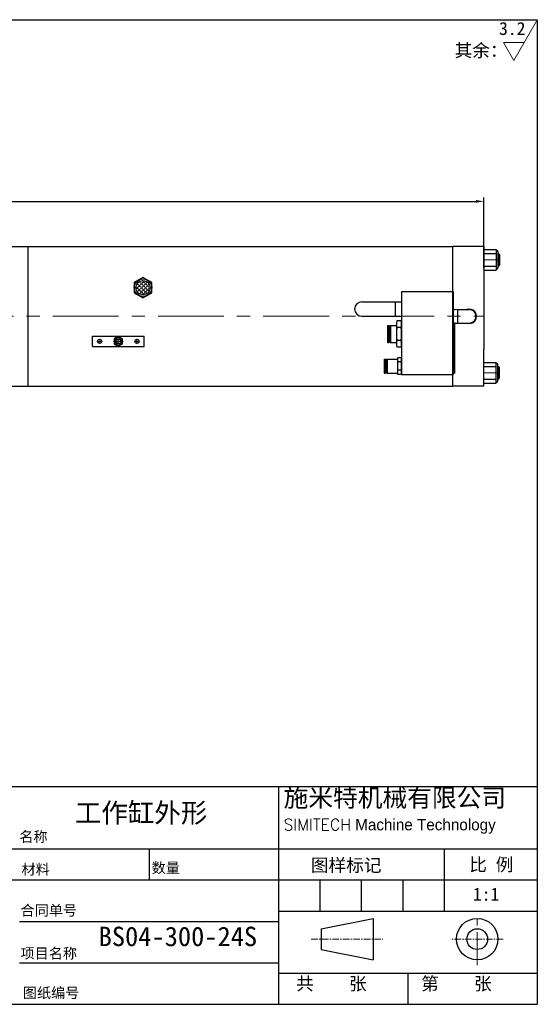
# Model space of a CAD drawing. Header units: millimetres. Extents: x 2033 to 3433, y 4611 to 5561.
# Tile 2 of 2: x 2933 to 3433, y 4611 to 5561. Entities that reach past the tile are written whole.
import ezdxf

# ---------------------------------------------------------------- set-up
doc = ezdxf.new("R2010")
doc.units = ezdxf.units.MM
doc.header["$MEASUREMENT"] = 0
doc.linetypes.add('CENTER', pattern=[50.8, 31.75, -6.35, 6.35, -6.35])
doc.layers.get('Defpoints').update_dxf_attribs({"lineweight": 25})
for name, color, linetype, lineweight in [('图层1', 7, 'Continuous', 25), ('图层2', 3, 'CENTER', 13), ('图层3', 2, 'Continuous', 13), ('图层4', 1, 'Continuous', 30), ('图层7', 4, 'Continuous', 13)]:
    doc.layers.add(name, color=color, linetype=linetype, lineweight=lineweight)
doc.dimstyles.new('ISO-25', dxfattribs={"dimscale": 2, "dimtxt": 2.5, "dimasz": 2.5, "dimexe": 1.25, "dimexo": 0.625, "dimtad": 1, "dimtxsty": 'Standard', "dimcen": 2.5, "dimadec": 0, "dimazin": 0, "dimtfac": 1, "dimtmove": 0, "dimatfit": 3, "dimfxl": 0, "dimarcsym": 0})

# ---------------------------------------------------------------- blocks, each defined once
blk = doc.blocks.new('*D87')
at = {"layer": 'Defpoints', "color": 0, "transparency": 16777216}
for p in [(3381.51, 5385.42), (2201.51, 5319.51), (3381.51, 5319.01)]:
    blk.add_point(p, dxfattribs=at)
at = {"layer": '图层3', "color": 0, "lineweight": -2, "transparency": 16777216}
for p, q in [((2201.51, 5321.39), (2201.51, 5389.17)), ((3381.51, 5320.89), (3381.51, 5389.17)), ((2209.01, 5385.42), (3374.01, 5385.42))]:
    blk.add_line(p, q, dxfattribs=at)
at = {"layer": '图层3', "color": 0, "transparency": 16777216}
for points in [[(2209.01, 5386.67), (2209.01, 5384.17), (2201.51, 5385.42)], [(3374.01, 5386.67), (3374.01, 5384.17), (3381.51, 5385.42)]]:
    blk.add_solid(points, dxfattribs=at)
at = {"layer": '图层3', "color": 0, "transparency": 16777216, "insert": (2791.51, 5391.05), "char_height": 7.5, "attachment_point": 5}
blk.add_mtext('1180', dxfattribs=at)

msp = doc.modelspace()

# ---------------------------------------------------------------- hatches: boundary and pattern name
at = {"layer": '图层7'}
h = msp.add_hatch(dxfattribs=at)
h.set_pattern_fill('ANGLE', color=256, scale=0.4, angle=315, style=0)
h.set_pattern_definition([(315, (3692.8375, 5351.3515), (1.975656, 1.975656), [2.032, -0.762]), (45, (3692.8375, 5351.3515), (-1.975656, 1.975656), [2.032, -0.762])])
h.paths.add_polyline_path([(3045.401, 5302.17, 1), (3059.252, 5302.17, 1)])

# ---------------------------------------------------------------- linework, layer by layer
at = {"layer": '图层1'}
for p, q in [((2913.512, 5342.011), (2941.512, 5342.011)), ((2941.512, 5342.011), (3351.512, 5342.011)), ((2941.512, 5207.011), (2941.512, 5342.011)), ((3351.512, 5207.011), (3351.512, 5342.011)), ((3381.512, 5342.011), (3351.512, 5342.011)), ((3381.512, 5342.011), (3381.512, 5242.611)), ((3381.512, 5339.011), (3393.512, 5339.011)), ((3393.512, 5339.011), (3393.512, 5319.011)), ((3381.512, 5335.011), (3393.512, 5335.011)), ((3394.012, 5338.011), (3394.012, 5338.011)), ((3395.012, 5337.011), (3395.012, 5321.011)), ((3395.012, 5335.011), (3395.512, 5335.011)), ((3395.512, 5335.011), (3395.512, 5323.011)), ((3395.512, 5335.011), (3396.512, 5334.011)), ((3396.512, 5334.011), (3396.512, 5324.011)), ((3381.512, 5323.011), (3393.512, 5323.011)), ((3394.012, 5320.011), (3394.012, 5320.011)), ((3395.012, 5323.011), (3395.512, 5323.011)), ((3396.512, 5324.011), (3395.512, 5323.011)), ((3052.327, 5311.985), (3043.827, 5307.077)), ((3060.827, 5307.077), (3052.327, 5311.985)), ((3381.512, 5319.011), (3393.512, 5319.011)), ((3043.827, 5307.077), (3043.827, 5297.262)), ((3060.827, 5297.262), (3060.827, 5307.077)), ((3043.827, 5297.262), (3052.327, 5292.355)), ((3052.327, 5292.355), (3060.827, 5297.262)), ((3302.012, 5298.511), (3302.012, 5218.511)), ((3302.012, 5298.511), (3352.012, 5298.511)), ((3352.012, 5298.511), (3352.012, 5218.511)), ((3263.702, 5288.511), (3302.012, 5288.511)), ((3296.012, 5288.511), (3296.012, 5274.511)), ((3263.702, 5274.511), (3302.012, 5274.511)), ((3352.012, 5281.011), (3356.012, 5281.511)), ((3356.012, 5281.511), (3356.012, 5267.511)), ((3356.012, 5281.011), (3367.512, 5281.011)), ((3288.812, 5265.661), (3288.512, 5265.361)), ((3288.512, 5265.361), (3288.512, 5249.661)), ((3288.812, 5265.661), (3288.812, 5249.361)), ((3288.812, 5265.661), (3289.712, 5265.661)), ((3289.712, 5265.661), (3289.712, 5249.361)), ((3289.712, 5265.661), (3290.012, 5265.361)), ((3290.012, 5265.361), (3290.012, 5249.661)), ((3290.012, 5264.511), (3291.012, 5264.511)), ((3291.312, 5265.661), (3291.012, 5265.361)), ((3291.012, 5265.361), (3291.012, 5249.661)), ((3291.312, 5265.661), (3297.012, 5265.661)), ((3291.312, 5265.661), (3291.312, 5249.361)), ((3297.012, 5267.037), (3297.012, 5247.984)), ((3301.512, 5270.212), (3297.512, 5270.212)), ((3301.512, 5263.862), (3297.512, 5263.862)), ((3302.012, 5267.037), (3302.012, 5247.984)), ((3352.012, 5268.011), (3356.012, 5267.511)), ((3353.512, 5219.511), (3353.512, 5267.823)), ((3356.012, 5268.011), (3367.512, 5268.011)), ((3003.512, 5255.382), (3053.512, 5255.382)), ((3003.512, 5245.382), (3003.512, 5255.382)), ((3053.512, 5245.382), (3053.512, 5255.382)), ((3003.512, 5245.382), (3053.512, 5245.382)), ((3288.812, 5249.361), (3288.512, 5249.661)), ((3288.812, 5249.361), (3289.712, 5249.361)), ((3290.012, 5249.661), (3289.712, 5249.361)), ((3290.012, 5250.511), (3291.012, 5250.511)), ((3291.012, 5249.661), (3291.312, 5249.361)), ((3291.312, 5249.361), (3297.012, 5249.361)), ((3301.512, 5251.16), (3297.512, 5251.16)), ((3301.512, 5244.809), (3297.512, 5244.809)), ((3301.512, 5234.594), (3298.512, 5234.594)), ((3381.512, 5207.011), (3381.512, 5242.611)), ((3285.675, 5233.311), (3285.275, 5232.911)), ((3285.275, 5232.911), (3285.275, 5220.111)), ((3285.675, 5233.311), (3285.675, 5219.711)), ((3285.675, 5233.311), (3286.375, 5233.311)), ((3286.375, 5233.311), (3286.375, 5219.711)), ((3286.375, 5233.311), (3286.775, 5232.911)), ((3286.775, 5232.911), (3286.775, 5220.111)), ((3286.775, 5232.011), (3287.775, 5232.011)), ((3288.175, 5233.311), (3287.775, 5232.911)), ((3287.775, 5232.911), (3287.775, 5220.111)), ((3288.175, 5233.311), (3298.075, 5233.311)), ((3288.175, 5233.311), (3288.175, 5219.711)), ((3298.012, 5232.592), (3298.012, 5220.429)), ((3301.512, 5230.552), (3298.512, 5230.552)), ((3381.512, 5230.011), (3393.512, 5230.011)), ((3381.512, 5226.011), (3393.512, 5226.011)), ((3393.512, 5210.011), (3393.512, 5230.011)), ((3394.012, 5229.011), (3394.012, 5229.011)), ((3395.012, 5212.011), (3395.012, 5228.011)), ((3395.012, 5226.011), (3395.512, 5226.011)), ((3395.512, 5214.011), (3395.512, 5226.011)), ((3396.512, 5225.011), (3395.512, 5226.011)), ((3396.512, 5215.011), (3396.512, 5225.011)), ((3285.675, 5219.711), (3285.275, 5220.111)), ((3285.675, 5219.711), (3286.375, 5219.711)), ((3286.775, 5220.111), (3286.375, 5219.711)), ((3286.775, 5221.011), (3287.775, 5221.011)), ((3288.175, 5219.711), (3287.775, 5220.111)), ((3288.175, 5219.711), (3298.075, 5219.711)), ((3301.512, 5222.469), (3298.512, 5222.469)), ((3301.512, 5218.428), (3298.512, 5218.428)), ((3302.012, 5218.511), (3352.012, 5218.511)), ((2913.512, 5207.011), (2941.512, 5207.011)), ((2941.512, 5207.011), (2941.512, 5212.011)), ((2941.512, 5207.011), (3351.512, 5207.011)), ((3381.512, 5207.011), (3351.512, 5207.011)), ((3381.512, 5214.011), (3393.512, 5214.011)), ((3381.512, 5210.011), (3393.512, 5210.011)), ((3394.012, 5211.011), (3394.012, 5211.011)), ((3395.012, 5214.011), (3395.512, 5214.011)), ((3395.512, 5214.011), (3396.512, 5215.011)), ((3183.155, 4820.722), (3183.155, 4610.722)), ((2633.155, 4760.722), (3433.155, 4760.722)), ((3058.155, 4760.722), (3058.155, 4730.722)), ((3343.155, 4760.722), (3343.155, 4700.722)), ((2633.155, 4730.722), (3433.155, 4730.722)), ((3223.155, 4730.722), (3223.155, 4700.722)), ((3263.155, 4730.722), (3263.155, 4700.722)), ((3303.155, 4730.722), (3303.155, 4700.722)), ((3183.155, 4700.722), (3433.155, 4700.722)), ((3224.502, 4683.602), (3274.502, 4693.602)), ((3274.502, 4693.602), (3274.502, 4653.602)), ((2933.155, 4690.722), (3183.155, 4690.722)), ((3224.502, 4683.602), (3224.502, 4663.602)), ((3224.502, 4663.602), (3274.502, 4653.602)), ((2933.155, 4650.722), (3183.155, 4650.722)), ((3183.155, 4640.722), (3433.155, 4640.722)), ((3308.155, 4640.722), (3308.155, 4610.722))]:
    msp.add_line(p, q, dxfattribs=at)
msp.add_lwpolyline([(3032.512, 5252.692), (3028.512, 5255.001), (3024.512, 5252.692), (3024.512, 5248.073), (3028.512, 5245.763), (3032.512, 5248.073)], close=True, dxfattribs=at)
for centre, radius in [((3052.327, 5302.17), 8.5), ((3052.327, 5302.17), 6.925), ((3028.512, 5250.382), 4), ((3010.512, 5250.382), 2), ((3028.512, 5250.382), 2.5), ((3046.512, 5250.382), 2), ((3375.131, 4673.602), 20), ((3375.131, 4673.602), 10)]:
    msp.add_circle(centre, radius, dxfattribs=at)
for centre, radius, start, end in [((3394.012, 5338.511), 0.5, 180, 270), ((3394.012, 5337.011), 1, 0, 90), ((3394.012, 5319.511), 0.5, 90, 180), ((3394.012, 5321.011), 1, 270, 0), ((3263.702, 5281.511), 7, 90, 270), ((3367.512, 5274.511), 7, 248.213211, 111.786789), ((3367.512, 5274.511), 6.5, 270, 90), ((3307.345, 5267.037), 10.333, 162.103449, 197.896551), ((3337.595, 5257.511), 40.583, 170.996825, 189.003175), ((3291.678, 5267.037), 10.333, 342.103449, 17.896551), ((3261.428, 5257.511), 40.583, 350.996825, 9.003175), ((3307.345, 5247.984), 10.333, 162.103449, 197.896551), ((3291.678, 5247.984), 10.333, 342.103449, 17.896551), ((3302.345, 5232.573), 4.333, 152.201937, 207.798063), ((3297.679, 5232.573), 4.333, 332.201937, 27.798063), ((3314.595, 5226.511), 16.583, 165.894646, 194.105354), ((3285.428, 5226.511), 16.583, 345.894646, 14.105354), ((3394.012, 5229.511), 0.5, 180, 270), ((3394.012, 5228.011), 1, 0, 90), ((3302.345, 5220.449), 4.333, 152.201937, 207.798063), ((3297.679, 5220.449), 4.333, 332.201937, 27.798063), ((3394.012, 5210.511), 0.5, 90, 180), ((3394.012, 5212.011), 1, 270, 0)]:
    msp.add_arc(centre, radius, start, end, dxfattribs=at)
at = {"layer": '图层2'}
for p, q in [((3351.296, 5329.011), (3351.512, 5329.011)), ((3381.512, 5329.011), (3396.512, 5329.011)), ((3008.012, 5250.382), (3013.012, 5250.382)), ((3010.512, 5247.882), (3010.512, 5252.882)), ((3026.012, 5250.382), (3031.012, 5250.382)), ((3028.512, 5247.882), (3028.512, 5252.882)), ((3044.012, 5250.382), (3049.012, 5250.382)), ((3046.512, 5247.882), (3046.512, 5252.882)), ((3351.296, 5220.011), (3353.512, 5220.011)), ((3381.512, 5220.011), (3396.512, 5220.011)), ((3375.131, 4648.602), (3375.131, 4698.602))]:
    msp.add_line(p, q, dxfattribs=at)
at = {"layer": '图层2', "ltscale": 2}
msp.add_line((2152.512, 5274.511), (3381.512, 5274.511), dxfattribs=at)
at = {"layer": '图层2', "ltscale": 0.2}
for p, q in [((3214.876, 4673.602), (3284.02, 4673.602)), ((3400.131, 4673.602), (3350.131, 4673.602))]:
    msp.add_line(p, q, dxfattribs=at)
at = {"layer": '图层3'}
for p, q in [((3410.556, 5521.336), (3432.506, 5559.354)), ((3400.453, 5538.836), (3420.66, 5538.836)), ((3410.556, 5521.336), (3400.453, 5538.836))]:
    msp.add_line(p, q, dxfattribs=at)
at = {"layer": '图层4'}
for p, q in [((2033.155, 5560.722), (3433.155, 5560.722)), ((3433.155, 5560.722), (3433.155, 4610.722)), ((2633.155, 4820.722), (3433.155, 4820.722)), ((2033.155, 4610.722), (3433.155, 4610.722)), ((2483.155, 4610.722), (3433.155, 4610.722))]:
    msp.add_line(p, q, dxfattribs=at)
at = {"layer": '图层7'}
for p, q in [((3396.512, 5334.011), (3395.012, 5334.011)), ((3396.512, 5324.011), (3395.012, 5324.011)), ((3352.074, 5280.515), (3356.012, 5281.007)), ((3352.012, 5268.515), (3356.012, 5268.015)), ((3396.512, 5225.011), (3395.012, 5225.011)), ((2941.512, 5210.919), (2941.512, 5207.011)), ((3396.512, 5215.011), (3395.012, 5215.011))]:
    msp.add_line(p, q, dxfattribs=at)
msp.add_arc((3028.512, 5250.382), 2.1, 0, 270, dxfattribs=at)

# ---------------------------------------------------------------- texts
at = {"layer": '图层3'}
msp.add_text('3.2', height=12.5, dxfattribs=at).set_placement((3396.174, 5545.979))
at = {"layer": '图层3', "attachment_point": 1}
for s, insert, char_height, width in [('{\\f宋体|b0|i0|c134|p54;其余：}', (3353.245, 5537.298), 12.5, 1.243449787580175e-13), ('{\\fLiSu|b0|i0|c134|p49;施米特机械有限公司\\P\\Ftxt.shx|c0;\\H0.6286x;SIMITECH\\fLiSu|b0|i0|c134|p49; Machine Technology}', (3188.121, 4818.741), 17.5, 259.9168), ('{\\f宋体|b0|i0|c134|p54;BS04-300-24S}', (3009.51, 4685.602), 18.75, 136.63704)]:
    msp.add_mtext(s, dxfattribs=dict(at, insert=insert, char_height=char_height, width=width))
for s, insert, char_height in [('{\\f隶书|b0|i0|c134|p49;\\C2;工作缸外形}', (2986.556, 4804.883), 18.75), ('{\\f宋体|b0|i0|c134|p54;名称}', (2932.885, 4777.423), 10), ('{\\f宋体|b0|i0|c134|p54;图样标记}', (3214.454, 4751.172), 12.5), ('{\\f宋体|b0|i0|c134|p54;比 例}', (3367.427, 4751.746), 12.5), ('{\\f宋体|b0|i0|c134|p54;材料}', (2934.996, 4745.965), 10), ('{\\fSimSun|b0|i0|c134|p54;数量}', (3060.7, 4747.371), 10), ('{\\f宋体|b0|i0|c134|p54;1:1}', (3370.928, 4723.142), 12.5), ('{\\fSimSun|b0|i0|c134|p54;合同单号}', (2934.085, 4706.348), 10), ('{\\fSimSun|b0|i0|c134|p54;项目名称}', (2934.085, 4664.961), 10), ('{\\f宋体|b0|i0|c134|p54;共    张}', (3200.282, 4636.916), 12.5), ('{\\f宋体|b0|i0|c134|p54;第    张}', (3320.973, 4636.916), 12.5), ('{\\fSimSun|b0|i0|c134|p54;图纸编号}', (2936.293, 4626.798), 10)]:
    msp.add_mtext(s, dxfattribs=dict(at, insert=insert, char_height=char_height))

# ---------------------------------------------------------------- dimensions: what is measured, and where the dimension line sits
at = {"layer": '图层3'}
dim = msp.add_linear_dim(base=(3381.512, 5385.423), p1=(2201.512, 5319.511), p2=(3381.512, 5319.011), dimstyle='ISO-25', override={"dimscale": 3, "dimpost": ''}, dxfattribs=at)
dim.commit()
dim.dimension.update_dxf_attribs({"geometry": '*D87', "text_midpoint": (2791.512, 5391.048)})

doc.saveas('drawing.dxf')
